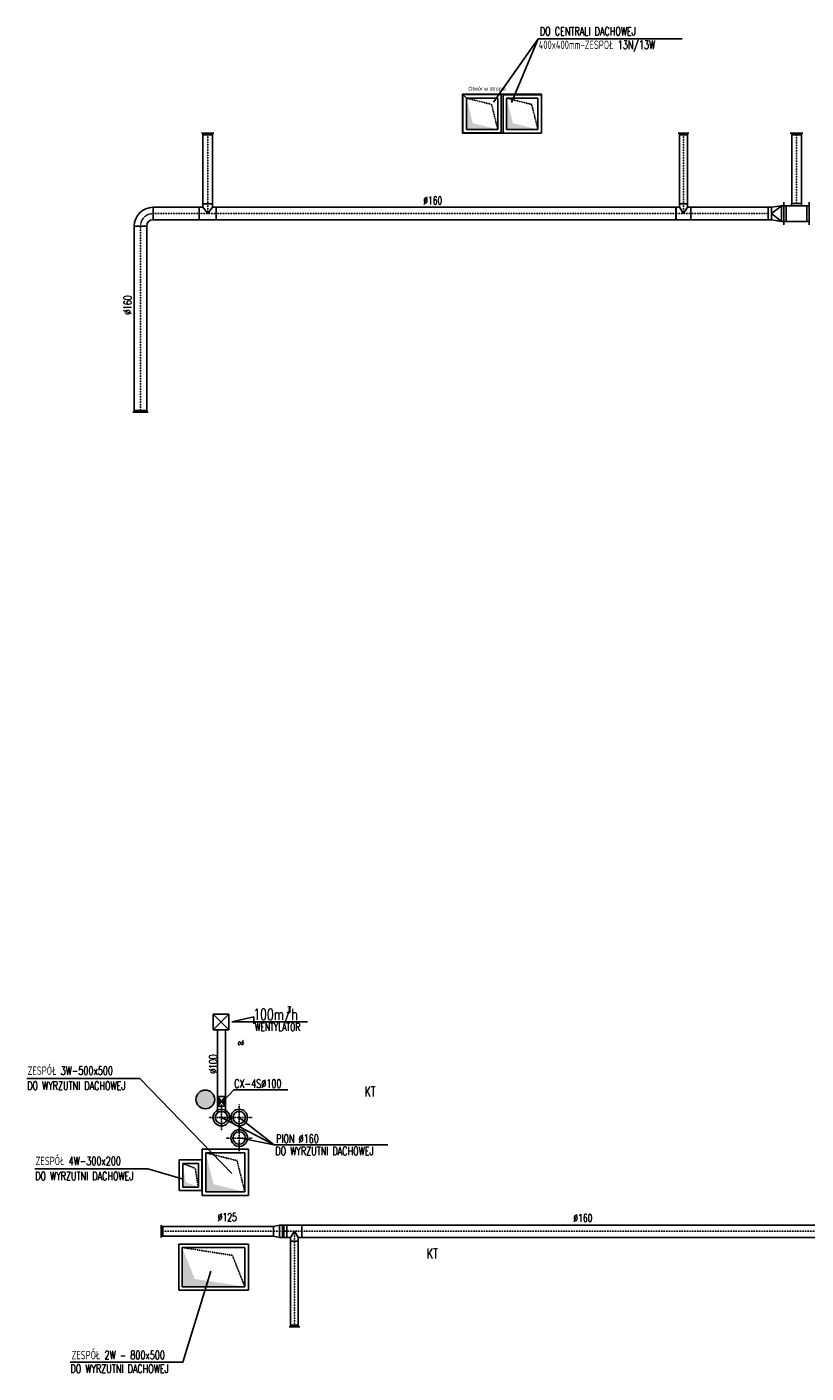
# Model space of a CAD drawing. Extents: x -7228 to 74941, y -112898 to 85621.
# Tile 61 of 256: x 33340 to 34336, y -53600 to -51881. Entities that reach past the tile are written whole.
import ezdxf

# ---------------------------------------------------------------- set-up
doc = ezdxf.new("R2010")
doc.units = 0
for name, pattern in [('DASHDOT', [1, 0.5, -0.25, 0, -0.25]), ('DASHED', [0.75, 0.5, -0.25]), ('DASHED2', [0.375, 0.25, -0.125])]:
    doc.linetypes.add(name, pattern=pattern)
doc.layers.get('0').update_dxf_attribs({"color": 101, "linetype": 'CONTINUOUS'})
for name, color, linetype in [('BB-went-opis', 8, 'CONTINUOUS'), ('E35', 6, 'CONTINUOUS'), ('FLUID-N13', 7, 'CONTINUOUS'), ('FLUID-W.2', 7, 'CONTINUOUS'), ('FLUID-W.3', 7, 'CONTINUOUS'), ('FLUID-W.4', 7, 'CONTINUOUS'), ('FLUID-W13', 7, 'CONTINUOUS'), ('FLUID-W19', 7, 'CONTINUOUS'), ('FLUID-W19-SYM', 7, 'CONTINUOUS'), ('m-went-klapy', 2, 'CONTINUOUS'), ('m-went-odnośniki', 255, 'CONTINUOUS'), ('m-went-opis', 86, 'CONTINUOUS'), ('m-went-ppoż', 232, 'CONTINUOUS'), ('m-went-rzędne', 8, 'CONTINUOUS'), ('m-went-strzałki', 161, 'CONTINUOUS'), ('m-went-urządzenia', 51, 'CONTINUOUS'), ('m-went-wywiew', 1, 'CONTINUOUS'), ('Przebicia', 4, 'CONTINUOUS')]:
    doc.layers.add(name, color=color, linetype=linetype)
doc.styles.add('FDBES', font='romans.shx', dxfattribs={"width": 0.7})
doc.styles.add('tab-bud$0$ROMANS', font='romans', dxfattribs={"width": 0.7})

# ---------------------------------------------------------------- blocks, each defined once
blk = doc.blocks.new('*U5534')
at = {"color": 1, "linetype": 'Continuous', "lineweight": -2, "ltscale": 2}
for p, q in [((-3500.5, -80), (-3500.5, 80)), ((3500.5, 80), (3500.5, -80))]:
    blk.add_line(p, q, dxfattribs=at)
at = {"color": 0, "linetype": 'ByBlock', "lineweight": -2, "ltscale": 2}
for p, q in [((-3500.5, 80), (3500.5, 80)), ((-3500.5, -80), (3500.5, -80))]:
    blk.add_line(p, q, dxfattribs=at)
at = {"layer": 'FLUID-W19-SYM', "color": 2, "linetype": 'DASHDOT', "ltscale": 2}
blk.add_line((-3500.5, 0), (3500.5, 0), dxfattribs=at)
blk = doc.blocks.new('*U5535')
at = {"color": 1, "linetype": 'Continuous', "lineweight": -2, "ltscale": 2}
for p, q in [((-95, -80), (-95, 80)), ((-50, 125), (50, 125)), ((95, 80), (95, -80))]:
    blk.add_line(p, q, dxfattribs=at)
at = {"color": 0, "linetype": 'ByBlock', "lineweight": -2, "ltscale": 2}
for p, q in [((-95, 80), (-50, 80)), ((-50, 80), (-50, 125)), ((50, 80), (50, 125)), ((95, 80), (50, 80)), ((-95, -80), (95, -80))]:
    blk.add_line(p, q, dxfattribs=at)
at = {"color": 4, "linetype": 'Continuous', "ltscale": 2}
for p, q in [((0, 0), (-50, 80)), ((50, 80), (0, 0))]:
    blk.add_line(p, q, dxfattribs=at)
at = {"layer": 'FLUID-W19-SYM', "color": 2, "linetype": 'DASHDOT', "ltscale": 2}
for p, q in [((-95, 0), (95, 0)), ((0, 0), (0, 125))]:
    blk.add_line(p, q, dxfattribs=at)
blk = doc.blocks.new('*U5536')
at = {"color": 1, "linetype": 'Continuous', "lineweight": -2, "ltscale": 2}
for p, q in [((-39, -80), (-39, 80)), ((39, 62.5), (39, -62.5))]:
    blk.add_line(p, q, dxfattribs=at)
at = {"color": 0, "linetype": 'ByBlock', "lineweight": -2, "ltscale": 2}
for p, q in [((-39, 80), (39, 62.5)), ((-39, -80), (39, -62.5))]:
    blk.add_line(p, q, dxfattribs=at)
at = {"layer": 'FLUID-W19-SYM', "color": 2, "linetype": 'DASHDOT', "ltscale": 2}
blk.add_line((-39, 0), (39, 0), dxfattribs=at)
blk = doc.blocks.new('*U5537')
at = {"color": 1, "linetype": 'Continuous', "lineweight": -2, "ltscale": 2}
for p, q in [((-47.5, -80), (-47.5, 80)), ((47.5, 80), (47.5, -80))]:
    blk.add_line(p, q, dxfattribs=at)
at = {"color": 0, "linetype": 'ByBlock', "lineweight": -2, "ltscale": 2}
for p, q in [((-47.5, 80), (47.5, 80)), ((-47.5, -80), (47.5, -80))]:
    blk.add_line(p, q, dxfattribs=at)
at = {"color": 4, "linetype": 'Continuous', "ltscale": 2}
for p, q in [((-7.5, 80), (-7.5, -80)), ((7.5, 80), (7.5, -80))]:
    blk.add_line(p, q, dxfattribs=at)
at = {"layer": 'FLUID-W19-SYM', "color": 2, "linetype": 'DASHDOT', "ltscale": 2}
blk.add_line((-47.5, 0), (47.5, 0), dxfattribs=at)
blk = doc.blocks.new('*U5538')
at = {"color": 1, "linetype": 'Continuous', "lineweight": -2, "ltscale": 2}
for p, q in [((-538, -50), (-538, 50)), ((538, 50), (538, -50))]:
    blk.add_line(p, q, dxfattribs=at)
at = {"color": 0, "linetype": 'ByBlock', "lineweight": -2, "ltscale": 2}
for p, q in [((-538, 50), (538, 50)), ((-538, -50), (538, -50))]:
    blk.add_line(p, q, dxfattribs=at)
at = {"layer": 'FLUID-W19-SYM', "color": 2, "linetype": 'DASHDOT', "ltscale": 2}
blk.add_line((-538, 0), (538, 0), dxfattribs=at)
blk = doc.blocks.new('*U5539')
at = {"color": 0, "linetype": 'ByBlock', "lineweight": -2, "ltscale": 2}
blk.add_line((-67.5, 20), (67.5, 20), dxfattribs=at)
at = {"color": 4, "linetype": 'Continuous', "ltscale": 2}
for p, q in [((-50, 0), (-50, 20)), ((50, 0), (50, 20))]:
    blk.add_line(p, q, dxfattribs=at)
at = {"color": 1, "linetype": 'Continuous', "lineweight": -2, "ltscale": 2}
blk.add_line((50, 0), (-50, 0), dxfattribs=at)
blk = doc.blocks.new('*U5540')
at = {"color": 1, "linetype": 'Continuous', "lineweight": -2, "ltscale": 2}
for p, q in [((-707.5, -62.5), (-707.5, 62.5)), ((707.5, 62.5), (707.5, -62.5))]:
    blk.add_line(p, q, dxfattribs=at)
at = {"color": 0, "linetype": 'ByBlock', "lineweight": -2, "ltscale": 2}
for p, q in [((-707.5, 62.5), (707.5, 62.5)), ((-707.5, -62.5), (707.5, -62.5))]:
    blk.add_line(p, q, dxfattribs=at)
at = {"layer": 'FLUID-W19-SYM', "color": 2, "linetype": 'DASHDOT', "ltscale": 2}
blk.add_line((-707.5, 0), (707.5, 0), dxfattribs=at)
blk = doc.blocks.new('*U5541')
at = {"color": 0, "linetype": 'ByBlock', "lineweight": -2, "ltscale": 2}
blk.add_line((-80, 20), (80, 20), dxfattribs=at)
at = {"color": 4, "linetype": 'Continuous', "ltscale": 2}
for p, q in [((-62.5, 0), (-62.5, 20)), ((62.5, 0), (62.5, 20))]:
    blk.add_line(p, q, dxfattribs=at)
at = {"color": 1, "linetype": 'Continuous', "lineweight": -2, "ltscale": 2}
blk.add_line((62.5, 0), (-62.5, 0), dxfattribs=at)
blk = doc.blocks.new('*U5561')
at = {"color": 1, "linetype": 'Continuous', "lineweight": -2, "ltscale": 2}
for p, q in [((-162.5, -145), (-162.5, 145)), ((162.5, 145), (162.5, -145)), ((63, -130), (-62, -130))]:
    blk.add_line(p, q, dxfattribs=at)
at = {"color": 0, "linetype": 'ByBlock', "lineweight": -2, "ltscale": 2}
for p, q in [((-162.5, 100), (162.5, 100)), ((-162.5, -100), (162.5, -100)), ((-62, -130), (-62, -100)), ((63, -100), (63, -130))]:
    blk.add_line(p, q, dxfattribs=at)
at = {"color": 4, "linetype": 'Continuous', "ltscale": 2}
for p, q in [((-132.5, -100), (-132.5, 100)), ((132.5, 100), (132.5, -100))]:
    blk.add_line(p, q, dxfattribs=at)
blk = doc.blocks.new('*U5562')
at = {"color": 1, "linetype": 'Continuous', "lineweight": -2, "ltscale": 2}
for p, q in [((-437.5, -62.5), (-437.5, 62.5)), ((437.5, 62.5), (437.5, -62.5))]:
    blk.add_line(p, q, dxfattribs=at)
at = {"color": 0, "linetype": 'ByBlock', "lineweight": -2, "ltscale": 2}
for p, q in [((-437.5, 62.5), (437.5, 62.5)), ((-437.5, -62.5), (437.5, -62.5))]:
    blk.add_line(p, q, dxfattribs=at)
at = {"layer": 'FLUID-W19-SYM', "color": 2, "linetype": 'DASHDOT', "ltscale": 2}
blk.add_line((-437.5, 0), (437.5, 0), dxfattribs=at)
blk = doc.blocks.new('*U5563')
at = {"color": 0, "linetype": 'ByBlock', "lineweight": -2, "ltscale": 2}
blk.add_line((-80, 20), (80, 20), dxfattribs=at)
at = {"color": 4, "linetype": 'Continuous', "ltscale": 2}
for p, q in [((-62.5, 0), (-62.5, 20)), ((62.5, 0), (62.5, 20))]:
    blk.add_line(p, q, dxfattribs=at)
at = {"color": 1, "linetype": 'Continuous', "lineweight": -2, "ltscale": 2}
blk.add_line((62.5, 0), (-62.5, 0), dxfattribs=at)
blk = doc.blocks.new('*U5564')
at = {"color": 1, "linetype": 'Continuous', "lineweight": -2, "ltscale": 2}
for p, q in [((-100, -145), (-100, 145)), ((100, 80), (100, -80))]:
    blk.add_line(p, q, dxfattribs=at)
at = {"color": 0, "linetype": 'ByBlock', "lineweight": -2, "ltscale": 2}
for p, q in [((-100, 100), (-70, 100)), ((-70, 100), (60, 80)), ((60, 80), (100, 80)), ((-100, -100), (-70, -100)), ((-70, -100), (60, -80)), ((60, -80), (100, -80))]:
    blk.add_line(p, q, dxfattribs=at)
at = {"color": 4, "linetype": 'Continuous', "ltscale": 2}
for p, q in [((-70, -100), (-70, 100)), ((-70, 100), (60, 0)), ((-70, -100), (60, 0)), ((60, 80), (60, -80))]:
    blk.add_line(p, q, dxfattribs=at)
blk = doc.blocks.new('*U5565')
at = {"color": 1, "linetype": 'Continuous', "lineweight": -2, "ltscale": 2}
for p, q in [((-494.5, -80), (-494.5, 80)), ((494.5, 80), (494.5, -80))]:
    blk.add_line(p, q, dxfattribs=at)
at = {"color": 0, "linetype": 'ByBlock', "lineweight": -2, "ltscale": 2}
for p, q in [((-494.5, 80), (494.5, 80)), ((-494.5, -80), (494.5, -80))]:
    blk.add_line(p, q, dxfattribs=at)
at = {"layer": 'FLUID-W19-SYM', "color": 2, "linetype": 'DASHDOT', "ltscale": 2}
blk.add_line((-494.5, 0), (494.5, 0), dxfattribs=at)
blk = doc.blocks.new('*U5566')
at = {"color": 1, "linetype": 'Continuous', "lineweight": -2, "ltscale": 2}
for p, q in [((-95, -80), (-95, 80)), ((-50, 125), (50, 125)), ((95, 80), (95, -80))]:
    blk.add_line(p, q, dxfattribs=at)
at = {"color": 0, "linetype": 'ByBlock', "lineweight": -2, "ltscale": 2}
for p, q in [((-95, 80), (-50, 80)), ((-50, 80), (-50, 125)), ((50, 80), (50, 125)), ((95, 80), (50, 80)), ((95, -80), (-95, -80))]:
    blk.add_line(p, q, dxfattribs=at)
at = {"color": 4, "linetype": 'Continuous', "ltscale": 2}
for p, q in [((-50, 80), (0, 0)), ((0, 0), (50, 80))]:
    blk.add_line(p, q, dxfattribs=at)
at = {"layer": 'FLUID-W19-SYM', "color": 2, "linetype": 'DASHDOT', "ltscale": 2}
for p, q in [((-95, 0), (95, 0)), ((0, 0), (0, 125))]:
    blk.add_line(p, q, dxfattribs=at)
blk = doc.blocks.new('*U5567')
at = {"color": 1, "linetype": 'Continuous', "lineweight": -2, "ltscale": 2}
for p, q in [((-440, -50), (-440, 50)), ((440, 50), (440, -50))]:
    blk.add_line(p, q, dxfattribs=at)
at = {"color": 0, "linetype": 'ByBlock', "lineweight": -2, "ltscale": 2}
for p, q in [((-440, 50), (440, 50)), ((-440, -50), (440, -50))]:
    blk.add_line(p, q, dxfattribs=at)
at = {"layer": 'FLUID-W19-SYM', "color": 2, "linetype": 'DASHDOT', "ltscale": 2}
blk.add_line((-440, 0), (440, 0), dxfattribs=at)
blk = doc.blocks.new('*U5568')
at = {"color": 0, "linetype": 'ByBlock', "lineweight": -2, "ltscale": 2}
blk.add_line((-67.5, 20), (67.5, 20), dxfattribs=at)
at = {"color": 4, "linetype": 'Continuous', "ltscale": 2}
for p, q in [((-50, 0), (-50, 20)), ((50, 0), (50, 20))]:
    blk.add_line(p, q, dxfattribs=at)
at = {"color": 1, "linetype": 'Continuous', "lineweight": -2, "ltscale": 2}
blk.add_line((50, 0), (-50, 0), dxfattribs=at)
blk = doc.blocks.new('*U5569')
at = {"color": 1, "linetype": 'Continuous', "lineweight": -2, "ltscale": 2}
for p, q in [((-2938.5, -80), (-2938.5, 80)), ((2938.5, 80), (2938.5, -80))]:
    blk.add_line(p, q, dxfattribs=at)
at = {"color": 0, "linetype": 'ByBlock', "lineweight": -2, "ltscale": 2}
for p, q in [((-2938.5, 80), (2938.5, 80)), ((-2938.5, -80), (2938.5, -80))]:
    blk.add_line(p, q, dxfattribs=at)
at = {"layer": 'FLUID-W19-SYM', "color": 2, "linetype": 'DASHDOT', "ltscale": 2}
blk.add_line((-2938.5, 0), (2938.5, 0), dxfattribs=at)
blk = doc.blocks.new('*U5570')
at = {"color": 1, "linetype": 'Continuous', "lineweight": -2, "ltscale": 2}
for p, q in [((-107.5, -80), (-107.5, 80)), ((-62.5, 125), (62.5, 125)), ((107.5, 80), (107.5, -80))]:
    blk.add_line(p, q, dxfattribs=at)
at = {"color": 0, "linetype": 'ByBlock', "lineweight": -2, "ltscale": 2}
for p, q in [((-107.5, 80), (-62.5, 80)), ((-62.5, 80), (-62.5, 125)), ((62.5, 80), (62.5, 125)), ((107.5, 80), (62.5, 80)), ((107.5, -80), (-107.5, -80))]:
    blk.add_line(p, q, dxfattribs=at)
at = {"color": 4, "linetype": 'Continuous', "ltscale": 2}
for p, q in [((-62.5, 80), (0, 0)), ((0, 0), (62.5, 80))]:
    blk.add_line(p, q, dxfattribs=at)
at = {"layer": 'FLUID-W19-SYM', "color": 2, "linetype": 'DASHDOT', "ltscale": 2}
for p, q in [((-107.5, 0), (107.5, 0)), ((0, 0), (0, 125))]:
    blk.add_line(p, q, dxfattribs=at)
blk = doc.blocks.new('*U5571')
at = {"color": 1, "linetype": 'Continuous', "lineweight": -2, "ltscale": 2}
for p, q in [((-440, -62.5), (-440, 62.5)), ((440, 62.5), (440, -62.5))]:
    blk.add_line(p, q, dxfattribs=at)
at = {"color": 0, "linetype": 'ByBlock', "lineweight": -2, "ltscale": 2}
for p, q in [((-440, 62.5), (440, 62.5)), ((-440, -62.5), (440, -62.5))]:
    blk.add_line(p, q, dxfattribs=at)
at = {"layer": 'FLUID-W19-SYM', "color": 2, "linetype": 'DASHDOT', "ltscale": 2}
blk.add_line((-440, 0), (440, 0), dxfattribs=at)
blk = doc.blocks.new('*U5572')
at = {"color": 0, "linetype": 'ByBlock', "lineweight": -2, "ltscale": 2}
blk.add_line((-80, 20), (80, 20), dxfattribs=at)
at = {"color": 4, "linetype": 'Continuous', "ltscale": 2}
for p, q in [((-62.5, 0), (-62.5, 20)), ((62.5, 0), (62.5, 20))]:
    blk.add_line(p, q, dxfattribs=at)
at = {"color": 1, "linetype": 'Continuous', "lineweight": -2, "ltscale": 2}
blk.add_line((62.5, 0), (-62.5, 0), dxfattribs=at)
blk = doc.blocks.new('*U5573')
at = {"color": 1, "linetype": 'Continuous', "lineweight": -2, "ltscale": 2}
for p, q in [((-295, -80), (-295, 80)), ((295, 80), (295, -80))]:
    blk.add_line(p, q, dxfattribs=at)
at = {"color": 0, "linetype": 'ByBlock', "lineweight": -2, "ltscale": 2}
for p, q in [((-295, 80), (295, 80)), ((-295, -80), (295, -80))]:
    blk.add_line(p, q, dxfattribs=at)
at = {"layer": 'FLUID-W19-SYM', "color": 2, "linetype": 'DASHDOT', "ltscale": 2}
blk.add_line((-295, 0), (295, 0), dxfattribs=at)
blk = doc.blocks.new('*U5574')
at = {"color": 1, "linetype": 'Continuous', "lineweight": -2, "ltscale": 2}
for p, q in [((-120, -40), (-120, 120)), ((120, -120), (-40, -120))]:
    blk.add_line(p, q, dxfattribs=at)
at = {"color": 0, "linetype": 'ByBlock', "lineweight": -2, "ltscale": 2}
for radius in [240, 80]:
    blk.add_arc((-120, -120), radius, 0, 90, dxfattribs=at)
at = {"layer": 'FLUID-W19-SYM', "color": 2, "linetype": 'DASHDOT', "ltscale": 2}
blk.add_arc((-120, -120), 160, 0, 90, dxfattribs=at)
blk = doc.blocks.new('*U5575')
at = {"color": 1, "linetype": 'Continuous', "lineweight": -2, "ltscale": 2}
for p, q in [((-1177.5, -80), (-1177.5, 80)), ((1177.5, 80), (1177.5, -80))]:
    blk.add_line(p, q, dxfattribs=at)
at = {"color": 0, "linetype": 'ByBlock', "lineweight": -2, "ltscale": 2}
for p, q in [((-1177.5, 80), (1177.5, 80)), ((-1177.5, -80), (1177.5, -80))]:
    blk.add_line(p, q, dxfattribs=at)
at = {"layer": 'FLUID-W19-SYM', "color": 2, "linetype": 'DASHDOT', "ltscale": 2}
blk.add_line((-1177.5, 0), (1177.5, 0), dxfattribs=at)
blk = doc.blocks.new('*U5576')
at = {"color": 0, "linetype": 'ByBlock', "lineweight": -2, "ltscale": 2}
blk.add_line((-97.5, 20), (97.5, 20), dxfattribs=at)
at = {"color": 4, "linetype": 'Continuous', "ltscale": 2}
for p, q in [((-80, 0), (-80, 20)), ((80, 0), (80, 20))]:
    blk.add_line(p, q, dxfattribs=at)
at = {"color": 1, "linetype": 'Continuous', "lineweight": -2, "ltscale": 2}
blk.add_line((80, 0), (-80, 0), dxfattribs=at)
blk = doc.blocks.new('*U5581')
at = {"color": 4, "linetype": 'Continuous', "ltscale": 2}
for p, q in [((-295, -295), (-295, 295)), ((-295, 295), (295, 295)), ((295, 295), (295, -295)), ((295, -295), (-295, -295))]:
    blk.add_line(p, q, dxfattribs=at)
at = {"color": 0, "linetype": 'ByBlock', "lineweight": -2, "ltscale": 2}
for p, q in [((-250, -250), (-250, 250)), ((-250, 250), (250, 250)), ((250, 250), (250, -250)), ((250, -250), (-250, -250))]:
    blk.add_line(p, q, dxfattribs=at)
at = {"color": 0, "linetype": 'ByBlock', "ltscale": 2}
blk.add_solid([(-250, 250), (250, 250), (-250, -250), (-150, 150)], dxfattribs=at)
blk = doc.blocks.new('*U5274')
at = {"color": 4, "linetype": 'Continuous', "ltscale": 2}
for p, q in [((-295, -295), (-295, 295)), ((-295, 295), (295, 295)), ((295, 295), (295, -295)), ((295, -295), (-295, -295))]:
    blk.add_line(p, q, dxfattribs=at)
at = {"color": 0, "linetype": 'ByBlock', "lineweight": -2, "ltscale": 2}
for p, q in [((-250, -250), (-250, 250)), ((-250, 250), (250, 250)), ((250, 250), (250, -250)), ((250, -250), (-250, -250))]:
    blk.add_line(p, q, dxfattribs=at)
at = {"color": 4, "linetype": 'DASHED', "ltscale": 2}
for p, q in [((150, -150), (250, 250)), ((-250, -250), (150, -150))]:
    blk.add_line(p, q, dxfattribs=at)
blk = doc.blocks.new('*U5096')
at = {"color": 4, "linetype": 'Continuous', "ltscale": 2}
for p, q in [((-245, -245), (-245, 245)), ((-245, 245), (245, 245)), ((245, 245), (245, -245)), ((245, -245), (-245, -245))]:
    blk.add_line(p, q, dxfattribs=at)
at = {"color": 0, "linetype": 'ByBlock', "lineweight": -2, "ltscale": 2}
for p, q in [((-200, -200), (-200, 200)), ((-200, 200), (200, 200)), ((200, 200), (200, -200)), ((200, -200), (-200, -200))]:
    blk.add_line(p, q, dxfattribs=at)
at = {"color": 4, "linetype": 'DASHED', "ltscale": 2}
for p, q in [((120, -120), (200, 200)), ((-200, -200), (120, -120))]:
    blk.add_line(p, q, dxfattribs=at)
at = {"color": 0, "linetype": 'ByBlock', "ltscale": 2}
blk.add_solid([(-200, 200), (200, 200), (-200, -200), (-120, 120)], dxfattribs=at)
blk = doc.blocks.new('*U5276')
at = {"color": 4, "linetype": 'Continuous', "ltscale": 2}
for p, q in [((-245, -245), (-245, 245)), ((-245, 245), (245, 245)), ((245, 245), (245, -245)), ((245, -245), (-245, -245))]:
    blk.add_line(p, q, dxfattribs=at)
at = {"color": 0, "linetype": 'ByBlock', "lineweight": -2, "ltscale": 2}
for p, q in [((-200, -200), (-200, 200)), ((-200, 200), (200, 200)), ((200, 200), (200, -200)), ((200, -200), (-200, -200))]:
    blk.add_line(p, q, dxfattribs=at)
at = {"color": 4, "linetype": 'DASHED', "ltscale": 2}
for p, q in [((120, -120), (200, 200)), ((-200, -200), (120, -120))]:
    blk.add_line(p, q, dxfattribs=at)
at = {"color": 0, "linetype": 'ByBlock', "ltscale": 2}
blk.add_solid([(-200, 200), (200, 200), (-200, -200), (-120, 120)], dxfattribs=at)
blk = doc.blocks.new('*U5273')
at = {"color": 4, "linetype": 'Continuous', "ltscale": 2}
for p, q in [((-295, -445), (-295, 445)), ((-295, 445), (295, 445)), ((295, 445), (295, -445)), ((295, -445), (-295, -445))]:
    blk.add_line(p, q, dxfattribs=at)
at = {"color": 0, "linetype": 'ByBlock', "lineweight": -2, "ltscale": 2}
for p, q in [((-250, -400), (-250, 400)), ((-250, 400), (250, 400)), ((250, 400), (250, -400)), ((250, -400), (-250, -400))]:
    blk.add_line(p, q, dxfattribs=at)
at = {"color": 4, "linetype": 'DASHED', "ltscale": 2}
for p, q in [((150, -240), (250, 400)), ((-250, -400), (150, -240))]:
    blk.add_line(p, q, dxfattribs=at)
at = {"color": 0, "linetype": 'ByBlock', "ltscale": 2}
blk.add_solid([(-250, 400), (250, 400), (-250, -400), (-150, 240)], dxfattribs=at)
blk = doc.blocks.new('*U5611')
at = {"color": 4, "linetype": 'Continuous', "ltscale": 2}
for p, q in [((-195, -145), (-195, 145)), ((-195, 145), (195, 145)), ((195, 145), (195, -145)), ((195, -145), (-195, -145))]:
    blk.add_line(p, q, dxfattribs=at)
at = {"color": 0, "linetype": 'ByBlock', "lineweight": -2, "ltscale": 2}
for p, q in [((-150, -100), (-150, 100)), ((-150, 100), (150, 100)), ((150, 100), (150, -100)), ((150, -100), (-150, -100))]:
    blk.add_line(p, q, dxfattribs=at)
at = {"color": 4, "linetype": 'DASHED', "ltscale": 2}
for p, q in [((90, -60), (150, 100)), ((-150, -100), (90, -60))]:
    blk.add_line(p, q, dxfattribs=at)
at = {"color": 0, "linetype": 'ByBlock', "ltscale": 2}
blk.add_solid([(-150, 100), (150, 100), (-150, -100), (-90, 60)], dxfattribs=at)
blk = doc.blocks.new('56')
at = {"layer": 'm-went-wywiew', "color": 9, "linetype": 'DASHED2'}
for p, q in [((53204.9, 82746), (53204.9, 82712.7)), ((53188.2, 82729.3), (53221.5, 82729.3))]:
    blk.add_line(p, q, dxfattribs=at)
at = {"layer": 'm-went-wywiew', "color": 9}
blk.add_circle((53204.9, 82729.3), 10.6, dxfattribs=at)
at = {"layer": 'm-went-wywiew'}
blk.add_circle((53204.9, 82729.3), 8, dxfattribs=at)
blk = doc.blocks.new('st')
at = {"layer": 'm-went-strzałki', "lineweight": -3}
blk.add_line((55839.6, 14820.4), (55867.6, 14826.7), dxfattribs=at)
at = {"layer": 'm-went-strzałki'}
for p, q in [((55839.6, 14820.4), (55936.1, 14820.4)), ((55867.6, 14826.7), (55867.6, 14820.4)), ((55867.6, 14820.4), (55867.6, 14817.6))]:
    blk.add_line(p, q, dxfattribs=at)
blk = doc.blocks.new('11')
at = {"layer": 'm-went-ppoż'}
h = blk.add_hatch(color=256, dxfattribs=at)
h.paths.add_polyline_path([(1230.1, -1878), (1230.1, -1884), (1235.1, -1884)])
h.paths.add_polyline_path([(1240.1, -1878), (1235.1, -1884), (1240.1, -1884)])
h.paths.add_polyline_path([(1240.1, -1884), (1235.1, -1884), (1240.1, -1890)])
h.paths.add_polyline_path([(1235.1, -1884), (1230.1, -1884), (1230.1, -1890)])
for p, q in [((1230.1, -1884), (1230.1, -1878)), ((1230.1, -1878), (1240.1, -1878)), ((1230.1, -1890), (1240.1, -1878)), ((1240.1, -1890), (1230.1, -1878)), ((1230.1, -1890), (1230.1, -1884)), ((1240.1, -1890), (1230.1, -1890)), ((1240.1, -1878), (1240.1, -1890))]:
    blk.add_line(p, q, dxfattribs=at)
blk = doc.blocks.new('A$C44034F9E')
at = {"layer": 'm-went-klapy', "ltscale": 2}
blk.add_hatch(color=256, dxfattribs=at).paths.add_polyline_path([(1202.5, -1881.6, 1), (1226.5, -1881.6, 1)])
at = {"layer": 'BB-went-opis'}
for p, q in [((1582.9, -608.1), (1640, -527.3)), ((1605.8, -608.5), (1640, -527.3)), ((1640, -527.3), (1824, -527.3)), ((986.5, -1854.8), (1130.9, -1854.8)), ((1130.9, -1854.8), (1248.3, -1976)), ((1250.8, -1869.3), (1237.9, -1883.4)), ((1250.8, -1869.3), (1319.7, -1869.3)), ((1302.5, -1939.7), (1235.1, -1904.7)), ((1302.5, -1939.7), (1257.7, -1904.7)), ((1302.5, -1939.7), (1257.8, -1930.8)), ((1302.5, -1939.7), (1447.8, -1939.7)), ((996.7, -1970.1), (1141.1, -1970.1)), ((1185.6, -2217.1), (1221.5, -2100.8)), ((1041.7, -2217.1), (1185.6, -2217.1))]:
    blk.add_line(p, q, dxfattribs=at)
at = {"layer": 'BB-went-opis', "ltscale": 2}
blk.add_line((1141.1, -1970.1), (1186.2, -1983.3), dxfattribs=at)
at = {"layer": 'm-went-klapy', "ltscale": 2}
blk.add_circle((1214.5, -1881.6), 12, dxfattribs=at)
at = {"layer": 'm-went-odnośniki'}
for p, q in [((1250.8, -1869.3), (1237.9, -1883.4)), ((1302.5, -1939.7), (1257.8, -1930.8))]:
    blk.add_line(p, q, dxfattribs=at)
at = {"layer": 'm-went-urządzenia'}
for p, q in [((1224.7, -1772.6), (1224.7, -1792.6)), ((1244.7, -1772.6), (1224.7, -1772.6)), ((1224.7, -1772.6), (1244.7, -1792.6)), ((1224.7, -1792.6), (1244.7, -1772.6)), ((1244.7, -1792.6), (1244.7, -1772.6)), ((1224.7, -1792.6), (1244.7, -1792.6))]:
    blk.add_line(p, q, dxfattribs=at)
at = {"layer": 'm-went-wywiew'}
for p, q in [((1230.1, -1898.5), (1230.1, -1792.6)), ((1240.1, -1898.5), (1240.1, -1792.6))]:
    blk.add_line(p, q, dxfattribs=at)
at = {"layer": 'm-went-wywiew', "color": 9, "linetype": 'DASHED2'}
for p, q in [((1235.1, -1888.1), (1235.1, -1921.4)), ((1257.7, -1888.1), (1257.7, -1921.4)), ((1218.5, -1904.7), (1251.7, -1904.7)), ((1241.1, -1904.7), (1274.4, -1904.7))]:
    blk.add_line(p, q, dxfattribs=at)
at = {"layer": 'm-went-wywiew', "color": 9}
for centre in [(1235.1, -1904.7), (1257.7, -1904.7)]:
    blk.add_circle(centre, 10.6, dxfattribs=at)
at = {"layer": 'm-went-wywiew'}
for centre in [(1235.1, -1904.7), (1257.7, -1904.7)]:
    blk.add_circle(centre, 8, dxfattribs=at)
at = {"layer": 'Przebicia'}
blk.add_line((1548.2, -603.2), (1543.2, -598.2), dxfattribs=at)
blk.add_lwpolyline([(1543.2, -598.2), (1644, -598.2), (1644, -647.7), (1543.2, -647.7)], close=True, dxfattribs=at)
at = {"layer": 'FLUID-N13', "color": 5, "linetype": 'Continuous', "xscale": 0.09999999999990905, "yscale": 0.09999999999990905, "zscale": 0.1, "rotation": 90.00000000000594}
blk.add_blockref('*U5096', (1568.2, -623.1), dxfattribs=at)
at = {"layer": 'FLUID-W.2', "color": 1, "linetype": 'Continuous', "xscale": 0.09999999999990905, "yscale": 0.09999999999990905, "zscale": 0.1, "rotation": 90.00000000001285}
blk.add_blockref('*U5273', (1225, -2095.7), dxfattribs=at)
at = {"layer": 'FLUID-W.3', "color": 1, "linetype": 'Continuous', "zscale": 0.1, "rotation": 90.00000000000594}
for name, xscale, yscale in [('*U5581', 0.09999999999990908, 0.09999999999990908), ('*U5274', 0.09999999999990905, 0.09999999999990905)]:
    blk.add_blockref(name, (1240, -1974.7), dxfattribs=dict(at, xscale=xscale, yscale=yscale))
at = {"layer": 'FLUID-W.4', "color": 1, "linetype": 'Continuous', "xscale": 0.09999999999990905, "yscale": 0.09999999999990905, "zscale": 0.1, "rotation": 90.00000000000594}
blk.add_blockref('*U5611', (1195.6, -1978.4), dxfattribs=at)
at = {"layer": 'FLUID-W13', "color": 1, "linetype": 'Continuous', "xscale": 0.09999999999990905, "yscale": 0.09999999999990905, "zscale": 0.1, "rotation": 90.00000000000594}
blk.add_blockref('*U5276', (1619.5, -623.2), dxfattribs=at)
at = {"layer": 'FLUID-W19', "color": 1, "linetype": 'Continuous'}
for name, p, xscale, yscale, zscale, rotation in [('*U5572', (1217.5, -650), 0.1, 0.1, 0.1, 359.9999999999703), ('*U5571', (1217.5, -694), 0.1, 0.1, 0.1, 89.99999999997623), ('*U5568', (1825.4, -650), 0.1, 0.1, 0.1, 359.9999999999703), ('*U5567', (1825.4, -694), 0.1, 0.1, 0.1, 89.99999999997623), ('*U5563', (1970, -650), 0.1, 0.1, 0.1, 359.9999999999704), ('*U5562', (1970, -693.7), 0.1, 0.1, 0.1, 89.99999999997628), ('*U5570', (1217.5, -750.5), 0.1000000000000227, 0.1000000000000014, 0.09999999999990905, 359.9999999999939), ('*U5566', (1825.4, -750.5, -3620), 0.09999999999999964, 0.1000000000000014, 0.09999999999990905, 359.9999999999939), ('*U5564', (1943.8, -750.5), 0.1, 0.1000000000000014, 0.1, 179.9999999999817), ('*U5561', (1970, -750.5, -3650), 0.09999999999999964, 0.1000000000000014, 0.09999999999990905, 179.9999999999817), ('*U5574', (1135.7, -754.5), 0.1000000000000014, 0.1000000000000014, 0.1, 89.99999999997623), ('*U5573', (1177.2, -750.5), 0.1, 0.1000000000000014, 0.1, 179.9999999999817), ('*U5569', (1522.1, -750.5), 0.1, 0.1000000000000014, 0.1, 179.9999999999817), ('*U5565', (1884.4, -750.5), 0.1, 0.1000000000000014, 0.1, 179.9999999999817), ('*U5575', (1131.7, -884.2), 0.1, 0.1, 0.1, 269.9999999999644), ('*U5576', (1131.7, -1002), 0.1, 0.1, 0.1, 179.9999999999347), ('*U5541', (1160, -2049.9), 0.1, 0.1, 0.1, 90.00000000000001), ('*U5540', (1230.7, -2049.9), 0.1, 0.1, 0.1, 180.0000000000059), ('*U5536', (1305.4, -2049.9), 0.1, 0.1, 0.1, 180.0000000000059), ('*U5537', (1314, -2049.9), 0.1, 0.1, 0.1, 180.0000000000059), ('*U5535', (1328.3, -2049.9), 0.1000000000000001, 0.1, 0.1, 180.0000000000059), ('*U5534', (1687.8, -2049.9), 0.1, 0.1, 0.1, 180.0000000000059), ('*U5538', (1328.3, -2116.2), 0.1, 0.1, 0.1, 269.9999999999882), ('*U5539', (1328.3, -2170), 0.1, 0.1, 0.1, 179.9999999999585)]:
    blk.add_blockref(name, p, dxfattribs=dict(at, xscale=xscale, yscale=yscale, zscale=zscale, rotation=rotation))
at = {"layer": 'm-went-ppoż'}
blk.add_blockref('11', (0, 0), dxfattribs=at)
at = {"layer": 'm-went-strzałki'}
blk.add_blockref('st', (-54591.1, -16602.7), dxfattribs=at)
at = {"layer": 'm-went-wywiew'}
blk.add_blockref('56', (-51947.1, -84660.2), dxfattribs=at)
at = {"layer": 'BB-went-opis', "style": 'tab-bud$0$ROMANS', "width": 0.7}
for s, height, rotation, p in [('DO CENTRALI DACHOWEJ', 10.757, 0, (1641.9, -523.1)), ('400x400mm-ZESPÓŁ 13N/13W', 10.757, 0, (1640.5, -540.4)), ('%%c160', 10.11, 90, (1120.2, -879.4, 0)), ('100m/h', 14.38, 359.9414, (1276, -1780.1)), ('3', 8.63, 359.9414, (1318.5, -1771.5)), ('WENTYLATOR', 10.06, 359.9414, (1277.6, -1794)), ('ZESPÓŁ 3W-500x500', 10.757, 0, (987.4, -1850.2)), ('%%c100', 10.11, 90, (1229.5, -1848.5, 0)), ('CX-4S%%c100', 10.757, 0, (1251.4, -1866.7)), ('DO WYRZUTNI DACHOWEJ', 10.757, 0, (986.8, -1869.5)), ('KT', 12.78, 359.9414, (1417.9, -1877.9, 0)), ('DO WYRZUTNI DACHOWEJ', 10.757, 0, (1303.9, -1952.8)), ('PION %%c160 ', 10.757, 0, (1304.9, -1937.1)), ('ZESPÓŁ 4W-300x200', 10.757, 0, (997.6, -1965.5)), ('DO WYRZUTNI DACHOWEJ', 10.757, 0, (997, -1984.8)), ('KT', 12.78, 359.9414, (1497.4, -2084.7, 0)), ('ZESPÓŁ 2W - 800x500', 10.757, 0, (1043.5, -2213.4)), ('DO WYRZUTNI DACHOWEJ', 10.757, 0, (1042.1, -2230.8))]:
    blk.add_text(s, height=height, rotation=rotation, dxfattribs=at).set_placement(p)
for s, p in [('%%c160', (1493, -738.9)), ('%%c125', (1230.4, -2036.9)), ('%%c160', (1684.8, -2038))]:
    blk.add_text(s, height=10.11, dxfattribs=at).set_placement(p)
at = {"layer": 'm-went-opis', "style": 'tab-bud$0$ROMANS', "width": 0.7}
blk.add_text('%%c100', height=10.11, rotation=90, dxfattribs=at).set_placement((1229.5, -1848.5, 0))
at = {"layer": 'm-went-rzędne', "style": 'FDBES', "oblique": 10, "width": 0.8}
blk.add_text(' oś', height=5.88, dxfattribs=at).set_placement((1251.8, -1811.9))
at = {"layer": 'Przebicia'}
blk.add_text('Otwór w stropie', height=5, dxfattribs=at).set_placement((1550.5, -593.6, 3630))

msp = doc.modelspace()

# ---------------------------------------------------------------- block references
at = {"layer": 'E35'}
msp.add_blockref('A$C44034F9E', (32353.436, -51368.711), dxfattribs=at)

doc.saveas('drawing.dxf')
